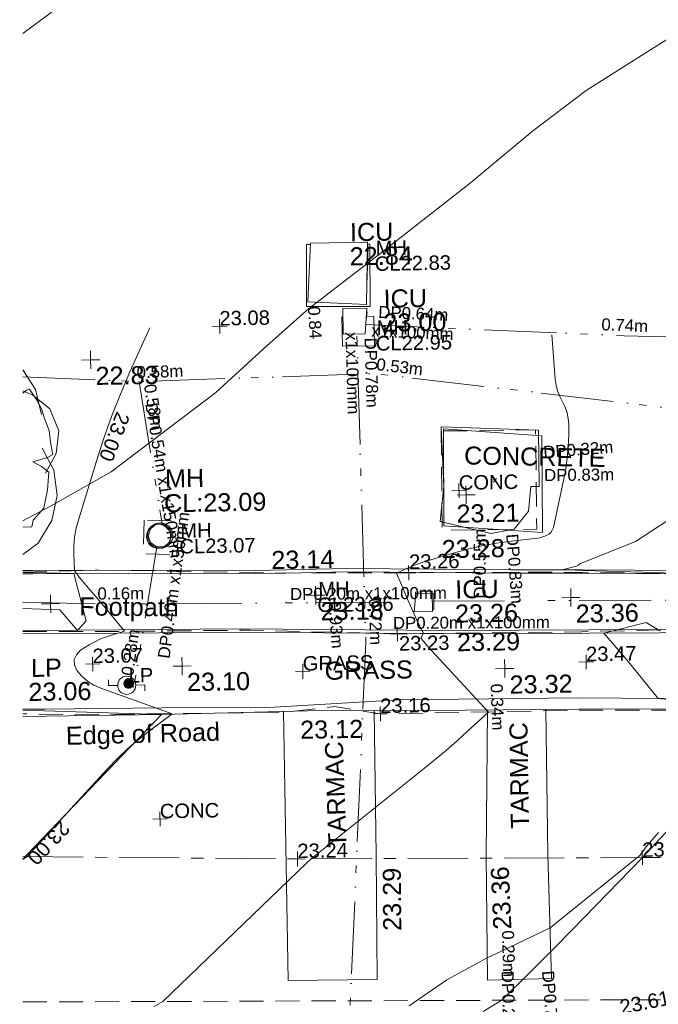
# Model space of a CAD drawing. Header units: millimetres. Extents: x -287732 to 520720, y -88450 to 287754.
# Tile 124 of 256: x -281710 to -268440, y 170693 to 191141. Entities that reach past the tile are written whole.
import ezdxf

# ---------------------------------------------------------------- set-up
doc = ezdxf.new("R2010")
doc.units = ezdxf.units.MM
for name, pattern in [('IMPORT-CENTER _6_', [2000, 1250, -250, 250, -250]), ('IMPORT-DASHED _2_', [750, 500, -250]), ('IMPORT-ENET-QLB2 _2_', [3050, 1500, -300, 0, -600, 150, -300, 0, -200]), ('IMPORT-UG_EIR_QLB2 _2_', [2750, 1500, -300, 0, -300, 150, -300, 0, -200]), ('IMPORT-UG_ELEC_LV_QLB2 _2_', [2700, 1500, -300, 0, -250, 150, -300, 0, -200]), ('IMPORT-UG_ELEC_STREET LIGHTING_QLB2 _2_', [2700, 1500, -300, 0, -250, 150, -300, 0, -200])]:
    doc.linetypes.add(name, pattern=pattern)
for name, color, linetype, lineweight, true_color in [('00_TOPO_FOOTPATH', 7, 'Continuous', 9, 0xa50000), ('00_TOPO_FURN_LAMP_POST', 7, 'Continuous', 9, 0x666666), ('00_TOPO_LEVEL_SPOT', 7, 'Continuous', 9, 0x666666), ('00_TOPO_SERV_IC', 5, 'Continuous', 9, 0x0000ff), ('00_TOPO_SERV_MH', 7, 'Continuous', 9, 0x666666), ('00_TOPO_TREE', 7, 'Continuous', 9, 0x666666), ('00_UAV_FORM_LINES', 7, 'Continuous', 9, 0x666666), ('01_DTM_CONTOUR_MJR', 7, 'Continuous', 9, 0x7f3f00), ('01_DTM_CONTOUR_MNR', 7, 'Continuous', 9, 0xa5a552), ('12333-PUM-2D-U-0001-C01 - Rev2_REVIT IMPORT_dwg', 7, 'Continuous', 9, 0x767676), ('CONTOURS_INDEX', 4, 'Continuous', 9, 0x00ffff), ('CONTOURS_INDEX_LVL', 4, 'Continuous', 9, 0x00ffff), ('CONTOURS_MINOR', 7, 'Continuous', 9, 0x00a5a5), ('FORM_LINE', 7, 'IMPORT-DASHED _2_', 9, 0x00a500), ('KERB_BOTTOM_LVL', 7, 'Continuous', 9, 0x0000a5), ('LAMPPOST', 6, 'Continuous', 9, 0xff00ff), ('LAMPPOST_TXT', 6, 'Continuous', 9, 0xff00ff), ('MANHOLES', 7, 'Continuous', 9, 0xa50000), ('MANHOLES_LVL', 7, 'Continuous', 9, 0xa50000), ('MANHOLES_TXT', 7, 'Continuous', 9, 0xa50000), ('PUM-EIRCOMM-MH', 6, 'Continuous', 9, 0xff00ff), ('PUM-EIRCOMM-NOTES', 6, 'Continuous', 9, 0xff00ff), ('PUM-EIRCOMM-QLB2', 6, 'IMPORT-UG_EIR_QLB2 _2_', 9, 0xff00ff), ('PUM-ELECTRIC-LV-QLB2', 1, 'IMPORT-UG_ELEC_LV_QLB2 _2_', 9, 0xff0000), ('PUM-ELECTRIC-MH', 1, 'Continuous', 9, 0xff0000), ('PUM-ELECTRIC-SL-QLB2', 7, 'IMPORT-UG_ELEC_STREET LIGHTING_QLB2 _2_', 9, 0xff7f7f), ('PUM-TELECOMS-ENET-MH', 7, 'Continuous', 9, 0x9152a5), ('PUM-TELECOMS-ENET-NOTES', 7, 'Continuous', 9, 0x9152a5), ('PUM-TELECOMS-ENET-QLB2', 7, 'IMPORT-ENET-QLB2 _2_', 9, 0x9152a5), ('ROAD_CROWNLINE', 7, 'IMPORT-CENTER _6_', 9, 0xa500a5), ('ROAD_CROWNLINE_LVL', 7, 'Continuous', 9, 0xa500a5), ('SPOT_HEIGHTS_LVL', 7, 'Continuous', 9, 0x00a500), ('TREE', 7, 'Continuous', 9, 0x00a500)]:
    doc.layers.add(name, color=color, linetype=linetype, lineweight=lineweight, true_color=true_color)
for name, color, linetype, lineweight in [('00_TOPO_ROAD_EDGE', 7, 'Continuous', 9), ('00_TOPO_SURFACE', 7, 'Continuous', 9), ('00_TOPO_SURVEY_TEXT', 7, 'Continuous', 9), ('CHANGE_OF_SURFACE', 7, 'IMPORT-DASHED _2_', 9), ('CHANGE_OF_SURFACE_LVL', 7, 'Continuous', 9), ('GEN-TEXT', 7, 'Continuous', 9), ('Text', 7, 'Continuous', 9), ('TEXT_TXT', 7, 'Continuous', 9)]:
    doc.layers.add(name, color=color, linetype=linetype, lineweight=lineweight)
doc.styles.add('Arial_1', font='arial.ttf', dxfattribs={"height": 250})
doc.styles.add('Arial_3', font='arial.ttf', dxfattribs={"height": 300})
doc.styles.add('Swis721 Lt BT_2', font='swissl.ttf', dxfattribs={"height": 375})

# ---------------------------------------------------------------- blocks, each defined once
blk = doc.blocks.new('12333-PUM-2D-U-0001-C01 - Rev2_REVIT IMPORT_dwg_CONIFEROUS_TREE-2077169-Site Location Plan Proposed')
at = {"layer": '00_TOPO_TREE', "color": 254, "true_color": 0xcccccc, "flags": 128}
for points in [[(533623569, 725744179), (533623826, 725743767), (533623942, 725743244)], [(533623561, 725743739), (533623768, 725743651), (533624116, 725743360), (533624290, 725742896), (533624232, 725742431), (533624000, 725742025)], [(533623942, 725742548), (533624174, 725742083), (533624232, 725741560), (533624116, 725741038), (533623826, 725740573), (533623502, 725740342)]]:
    blk.add_lwpolyline(points, dxfattribs=at)
blk = doc.blocks.new('12333-PUM-2D-U-0001-C01 - Rev2_REVIT IMPORT_dwg_MSL_Lamp_Post_SYM-2077199-Site Location Plan Proposed')
at = {"layer": '00_TOPO_FURN_LAMP_POST', "color": 254, "true_color": 0xcccccc, "flags": 128}
for points in [[(-500, 0), (-1000, 0), (-1000, 317)], [(500, 0), (1000, 0), (1000, -317)]]:
    blk.add_lwpolyline(points, dxfattribs=at)
at = {"layer": '00_TOPO_FURN_LAMP_POST', "color": 254, "true_color": 0xcccccc}
blk.add_circle((0, 0), 500, dxfattribs=at)
blk = doc.blocks.new('12333-PUM-2D-U-0001-C01 - Rev2_REVIT IMPORT_dwg_MM-2077200-Site Location Plan Proposed')
at = {"layer": '00_TOPO_LEVEL_SPOT', "color": 254, "true_color": 0xcccccc, "flags": 128}
for points in [[(0, -500), (0, 0), (-500, 0)], [(500, 0), (0, 0), (0, 500)]]:
    blk.add_lwpolyline(points, dxfattribs=at)
blk = doc.blocks.new('12333-PUM-2D-U-0001-C01 - Rev2_REVIT IMPORT_dwg_MGS62954_T2_Galway_ITM_3d_Rev1-2077680-Site Location Plan Proposed')
at = {"layer": '00_TOPO_FOOTPATH', "color": 254, "true_color": 0xcccccc, "flags": 128}
for points in [[(533623495, 725739940), (533623698, 725739936), (533625694, 725739913), (533628325, 725739860), (533630224, 725739865), (533632029, 725739818), (533633631, 725739778), (533635126, 725739752), (533637275, 725739699), (533639352, 725739661), (533641448, 725739607), (533643194, 725739566), (533644120, 725739551)], [(533623474, 725738768), (533624609, 725738751), (533628003, 725738724), (533632318, 725738612), (533636714, 725738554), (533640204, 725738499), (533642992, 725738411), (533643008, 725738065), (533643012, 725737227), (533642909, 725736991), (533642750, 725736799)]]:
    blk.add_lwpolyline(points, dxfattribs=at)
at = {"layer": '00_TOPO_ROAD_EDGE', "color": 254, "true_color": 0xcccccc, "flags": 128}
blk.add_lwpolyline([(533623443, 725736980), (533626315, 725736970), (533629368, 725736994), (533632644, 725736950), (533635774, 725736921), (533637680, 725736884), (533640719, 725736837), (533644097, 725736774)], dxfattribs=at)
at = {"layer": '00_TOPO_SERV_IC', "color": 254, "true_color": 0xcccccc}
for p, q in [((533629591, 725746707), (533629514, 725745488)), ((533629591, 725746707), (533630772, 725746707)), ((533630772, 725746707), (533630734, 725745412)), ((533629514, 725745488), (533630734, 725745412)), ((533630238, 725745335), (533630238, 725744802)), ((533630238, 725745335), (533630734, 725745335)), ((533630734, 725745335), (533630696, 725744802)), ((533630238, 725744802), (533630696, 725744802)), ((533631648, 725739392), (533631610, 725739011)), ((533631648, 725739392), (533631991, 725739392)), ((533631991, 725739392), (533631991, 725739011)), ((533631610, 725739011), (533631991, 725739011))]:
    blk.add_line(p, q, dxfattribs=at)
at = {"layer": '00_TOPO_SERV_MH', "color": 254, "true_color": 0xcccccc}
blk.add_circle((533626326, 725740671), 251, dxfattribs=at)
at = {"layer": '00_TOPO_SURFACE', "color": 254, "true_color": 0xcccccc, "flags": 128}
blk.add_lwpolyline([(533632270, 725741600), (533632180, 725740880), (533633230, 725740610), (533633720, 725740690), (533634020, 725741060), (533634080, 725741570), (533634250, 725741570), (533634260, 725742740), (533632240, 725742840)], close=True, dxfattribs=at)
for points in [[(533628860, 725736990), (533628860, 725731400), (533630710, 725731390), (533630730, 725733969), (533630740, 725736976)], [(533633100, 725736946), (533633020, 725733929), (533633000, 725731340), (533634330, 725731350), (533634300, 725733908), (533634310, 725736935)]]:
    blk.add_lwpolyline(points, dxfattribs=at)
at = {"layer": '00_UAV_FORM_LINES', "color": 254, "true_color": 0xcccccc, "flags": 128}
for points in [[(533623496, 725740010), (533623699, 725740006), (533625695, 725739983), (533628325, 725739930), (533630225, 725739935), (533632031, 725739888), (533633633, 725739847), (533635128, 725739822), (533637276, 725739769), (533639354, 725739731), (533641449, 725739677), (533643195, 725739636), (533644121, 725739621)], [(533623473, 725738698), (533624608, 725738681), (533628002, 725738654), (533632317, 725738542), (533636713, 725738484), (533640203, 725738429), (533642925, 725738343), (533642938, 725738064), (533642942, 725737242), (533642849, 725737028), (533642696, 725736844)], [(533628676, 725737083), (533626341, 725737112), (533623899, 725737125), (533623446, 725737135)], [(533628676, 725737083), (533631255, 725737189), (533634996, 725737164), (533639410, 725737056), (533642696, 725736844)]]:
    blk.add_lwpolyline(points, dxfattribs=at)
at = {"layer": '01_DTM_CONTOUR_MJR', "color": 254, "true_color": 0xcccccc, "flags": 128}
blk.add_lwpolyline([(533623690, 725751164), (533630574, 725756081), (533631555, 725756685), (533632012, 725756925), (533633938, 725757978), (533636072, 725759144), (533639710, 725761305), (533642239, 725763284), (533643837, 725765073), (533644710, 725766600), (533642723, 725768015), (533642525, 725768178)], dxfattribs=at)
at = {"layer": '01_DTM_CONTOUR_MNR', "color": 254, "true_color": 0xcccccc, "flags": 128}
for points in [[(533623514, 725741045), (533624091, 725741339), (533625363, 725742031), (533627569, 725743640), (533628650, 725744598), (533629524, 725745340), (533631025, 725746457), (533632936, 725747899), (533634246, 725748951), (533635373, 725749772), (533640423, 725752849), (533642832, 725754413), (533646401, 725757194), (533647277, 725757877), (533650583, 725761067), (533651592, 725762658), (533652149, 725763687)], [(533631366, 725730832), (533632154, 725731358), (533633000, 725731800), (533633301, 725731935), (533634320, 725732400), (533636220, 725733880), (533636369, 725734075), (533636604, 725734339)], [(533638229, 725736937), (533636650, 725737120), (533636012, 725737941), (533635540, 725738500), (533636428, 725738707), (533636710, 725738529)], [(533637271, 725739709), (533636378, 725739750), (533635130, 725739809), (533634973, 725739816), (533634700, 725739830), (533635001, 725739900), (533635038, 725739922), (533635067, 725739945), (533636237, 725740389), (533637926, 725741454)], [(533623482, 725739226), (533624248, 725739181), (533624610, 725738743), (533624790, 725738943), (533624550, 725739930), (533623700, 725739964), (533623495, 725739973)], [(533623391, 725734019), (533623470, 725734100), (533626320, 725736970), (533623665, 725737100), (533623445, 725737114)]]:
    blk.add_lwpolyline(points, dxfattribs=at)
at = {"xscale": 0.375, "yscale": 0.375, "zscale": 0.375}
for name, p in [('12333-PUM-2D-U-0001-C01 - Rev2_REVIT IMPORT_dwg_MM-2077200-Site Location Plan Proposed', (533624980, 725744360)), ('12333-PUM-2D-U-0001-C01 - Rev2_REVIT IMPORT_dwg_MM-2077200-Site Location Plan Proposed', (533632730, 725741420)), ('12333-PUM-2D-U-0001-C01 - Rev2_REVIT IMPORT_dwg_MM-2077200-Site Location Plan Proposed', (533629570, 725739390)), ('12333-PUM-2D-U-0001-C01 - Rev2_REVIT IMPORT_dwg_MM-2077200-Site Location Plan Proposed', (533624060, 725739310)), ('12333-PUM-2D-U-0001-C01 - Rev2_REVIT IMPORT_dwg_MM-2077200-Site Location Plan Proposed', (533634870, 725739250)), ('12333-PUM-2D-U-0001-C01 - Rev2_REVIT IMPORT_dwg_MM-2077200-Site Location Plan Proposed', (533626770, 725737970)), ('12333-PUM-2D-U-0001-C01 - Rev2_REVIT IMPORT_dwg_MM-2077200-Site Location Plan Proposed', (533633470, 725737800)), ('12333-PUM-2D-U-0001-C01 - Rev2_REVIT IMPORT_dwg_MSL_Lamp_Post_SYM-2077199-Site Location Plan Proposed', (533625611, 725737590))]:
    blk.add_blockref(name, p, dxfattribs=at)
blk.add_blockref('12333-PUM-2D-U-0001-C01 - Rev2_REVIT IMPORT_dwg_CONIFEROUS_TREE-2077169-Site Location Plan Proposed', (0, 0))
at = {"layer": '00_TOPO_FOOTPATH', "color": 251, "true_color": 0x666666, "char_height": 375, "width": 1495.9, "attachment_point": 1, "line_spacing_factor": 1.005062, "style": 'Swis721 Lt BT_2'}
for s, insert in [('23.14', (533628661, 725740326)), ('23.29', (533632489, 725738552))]:
    blk.add_mtext(s, dxfattribs=dict(at, insert=insert))
at = {"layer": '00_TOPO_FOOTPATH', "color": 251, "true_color": 0x666666, "insert": (533624660, 725739434), "char_height": 375, "width": 2436.18, "attachment_point": 1, "rotation": 358.4073, "line_spacing_factor": 1.005062, "style": 'Swis721 Lt BT_2'}
blk.add_mtext('Footpath', dxfattribs=at)
at = {"layer": '00_TOPO_FURN_LAMP_POST', "char_height": 375, "attachment_point": 1, "line_spacing_factor": 1.005062, "style": 'Swis721 Lt BT_2'}
for s, insert, width in [('LP', (533623628, 725738173), 707.59), ('23.06', (533623566, 725737675), 1495.9)]:
    blk.add_mtext(s, dxfattribs=dict(at, insert=insert, width=width))
at = {"layer": '00_TOPO_LEVEL_SPOT', "char_height": 375, "width": 1495.9, "attachment_point": 1, "line_spacing_factor": 1.005062, "style": 'Swis721 Lt BT_2'}
for s, insert in [('22.83', (533625075, 725744213)), ('23.21', (533632525, 725741222)), ('23.18', (533629665, 725739243)), ('23.36', (533634965, 725739103)), ('23.10', (533626865, 725737823)), ('23.32', (533633565, 725737653))]:
    blk.add_mtext(s, dxfattribs=dict(at, insert=insert))
at = {"layer": '00_TOPO_ROAD_EDGE', "color": 251, "true_color": 0x666666, "insert": (533624327, 725736750), "char_height": 375, "width": 3746.88, "attachment_point": 1, "rotation": 0.5834, "line_spacing_factor": 1.005062, "style": 'Swis721 Lt BT_2'}
blk.add_mtext('Edge of Road', dxfattribs=at)
at = {"layer": '00_TOPO_ROAD_EDGE', "color": 251, "true_color": 0x666666, "insert": (533629198, 725736790), "char_height": 375, "width": 1495.9, "attachment_point": 1, "line_spacing_factor": 1.005062, "style": 'Swis721 Lt BT_2'}
blk.add_mtext('23.12', dxfattribs=at)
at = {"layer": '00_TOPO_SERV_IC', "color": 251, "true_color": 0x666666, "char_height": 375, "attachment_point": 1, "line_spacing_factor": 1.005062, "style": 'Swis721 Lt BT_2'}
for s, insert, width in [('ICU', (533630413, 725747104), 1021.01), ('22.84', (533630399, 725746603), 1495.9), ('ICU', (533631088, 725745712), 1021.01), ('23.00', (533631074, 725745212), 1495.9), ('ICU', (533632471, 725739647), 1021.01), ('23.26', (533632457, 725739147), 1495.9)]:
    blk.add_mtext(s, dxfattribs=dict(at, insert=insert, width=width))
at = {"layer": '00_TOPO_SERV_MH', "char_height": 375, "attachment_point": 1, "line_spacing_factor": 1.005062, "style": 'Swis721 Lt BT_2'}
for s, insert, width in [('MH', (533626481, 725742057), 949.78), ('CL:23.09', (533626453, 725741543), 2440.93)]:
    blk.add_mtext(s, dxfattribs=dict(at, insert=insert, width=width))
at = {"layer": '00_TOPO_SURFACE', "color": 251, "true_color": 0x666666, "char_height": 375, "width": 1495.9, "attachment_point": 1, "line_spacing_factor": 1.005062, "style": 'Swis721 Lt BT_2'}
for s, insert, rotation in [('23.28', (533632205, 725740490), 0.0923), ('23.29', (533630851, 725732397), 89.4351), ('23.36', (533633142, 725732378), 91.5622)]:
    blk.add_mtext(s, dxfattribs=dict(at, insert=insert, rotation=rotation))
at = {"layer": '00_TOPO_SURVEY_TEXT', "color": 251, "true_color": 0x666666, "char_height": 375, "attachment_point": 1, "line_spacing_factor": 1.005062, "style": 'Swis721 Lt BT_2'}
for s, insert, width, rotation in [('CONCRETE', (533632711, 725742429), 3286.24, 357.9704), ('TARMAC', (533633542, 725734471), 2450.43, 89.8682), ('TARMAC', (533629746, 725734137), 2450.43, 91.0399)]:
    blk.add_mtext(s, dxfattribs=dict(at, insert=insert, width=width, rotation=rotation))
at = {"layer": '00_TOPO_SURVEY_TEXT', "color": 251, "true_color": 0x666666, "insert": (533629727, 725738006), "char_height": 375, "width": 2018.28, "attachment_point": 1, "line_spacing_factor": 1.005062, "style": 'Swis721 Lt BT_2'}
blk.add_mtext('GRASS', dxfattribs=at)
blk = doc.blocks.new('12333-PUM-2D-U-0001-C01 - Rev2_REVIT IMPORT_dwg_SPOT-2077713-Site Location Plan Proposed')
at = {"layer": 'Text', "color": 253, "true_color": 0xaaaaaa}
for p, q in [((-500, 0), (500, 0)), ((0, 500), (0, -500))]:
    blk.add_line(p, q, dxfattribs=at)
blk = doc.blocks.new('12333-PUM-2D-U-0001-C01 - Rev2_REVIT IMPORT_dwg_TREE_1-2077726-Site Location Plan Proposed')
at = {"layer": 'TREE', "color": 9, "true_color": 0xaae1aa, "flags": 128}
blk.add_lwpolyline([(373, 270.4), (388.7, 281.5), (400.8, 286.5), (430, 240.2), (449.1, 202.9), (461.2, 162.6), (479.4, 113.3), (484.4, 65), (492.4, 13.6), (471.3, 1.5), (409.9, -15.6), (445.1, -35.7), (475.3, -59.9), (468.3, -133.4), (451.2, -209), (406.8, -258.3), (399.8, -285.5), (363.3, -287.1)], dxfattribs=at)
blk = doc.blocks.new('12333-PUM-2D-U-0001-C01 - Rev2_REVIT IMPORT_dwg_MH_CIR2-2077688-Site Location Plan Proposed')
at = {"layer": 'LAMPPOST', "color": 211, "true_color": 0xffaaff}
for p, q in [((-499, -33), (33, 499)), ((-496, 60), (-60, 496)), ((-488, -111), (111, 488)), ((-467, -180), (180, 467)), ((-467, 179), (-179, 467)), ((-438, -241), (241, 438)), ((-403, -296), (296, 403)), ((-362, -345), (345, 362)), ((-315, -388), (388, 315)), ((-263, -425), (425, 263)), ((-204, -456), (456, 204)), ((-138, -480), (480, 138)), ((-64, -496), (496, 64)), ((22, -500), (500, -22)), ((128, -483), (483, -128)), ((305, -396), (396, -305))]:
    blk.add_line(p, q, dxfattribs=at)
at = {"layer": 'LAMPPOST', "color": 211, "true_color": 0xffaaff, "flags": 128}
blk.add_lwpolyline([(475, -154), (500, 0), (475, 154), (404, 293), (293, 404), (154, 475), (0, 500), (-154, 475), (-293, 404), (-404, 293), (-475, 154), (-500, 0), (-475, -154), (-404, -293), (-293, -404), (-154, -475), (0, -500), (154, -475), (293, -404), (404, -293)], close=True, dxfattribs=at)
blk = doc.blocks.new('12333-PUM-2D-U-0001-C01 - Rev2_REVIT IMPORT_dwg_SPOT-2077769-Site Location Plan Proposed')
at = {"layer": 'CHANGE_OF_SURFACE_LVL', "color": 253, "true_color": 0xaaaaaa}
for p, q in [((-500, 0), (500, 0)), ((0, 500), (0, -500))]:
    blk.add_line(p, q, dxfattribs=at)
blk = doc.blocks.new('12333-PUM-2D-U-0001-C01 - Rev2_REVIT IMPORT_dwg_SPOT-2077775-Site Location Plan Proposed')
at = {"layer": 'SPOT_HEIGHTS_LVL', "color": 9, "true_color": 0xaae1aa}
for p, q in [((-500, 0), (500, 0)), ((0, 500), (0, -500))]:
    blk.add_line(p, q, dxfattribs=at)
blk = doc.blocks.new('12333-PUM-2D-U-0001-C01 - Rev2_REVIT IMPORT_dwg_SPOT-2077774-Site Location Plan Proposed')
at = {"layer": 'ROAD_CROWNLINE_LVL', "color": 254, "true_color": 0xe1aae1}
for p, q in [((-500, 0), (500, 0)), ((0, 500), (0, -500))]:
    blk.add_line(p, q, dxfattribs=at)
blk = doc.blocks.new('12333-PUM-2D-U-0001-C01 - Rev2_REVIT IMPORT_dwg-1620468-Site Location Plan Proposed')
at = {"layer": 'CHANGE_OF_SURFACE', "color": 253, "true_color": 0xaaaaaa, "flags": 128}
for points in [[(-8845, 126902), (-8856, 124839), (-6893, 124829), (-6883, 126892)], [(-15043, 125162), (-15076, 124463), (-14368, 124430), (-14336, 125129)]]:
    blk.add_lwpolyline(points, close=True, dxfattribs=at)
for points in [[(-17584, 124123), (-16003, 124140), (-12319, 124013), (-9571, 123970), (-6465, 123933), (-3435, 123838), (-1107, 123782), (2032, 123697), (7177, 123655)], [(-17606, 122892), (-15964, 122861), (-12878, 122837), (-9829, 122705), (-5993, 122682), (-3288, 122705), (-1016, 122587), (464, 122625), (2057, 122630), (2165, 121857), (2168, 121719)], [(2168, 121719), (2075, 121230), (1967, 121103), (1826, 121009), (1562, 120933), (1043, 120905), (-950, 120968), (-5964, 121053), (-10210, 121053), (-11162, 121218), (-12185, 121119), (-16539, 121143), (-17636, 121180)]]:
    blk.add_lwpolyline(points, dxfattribs=at)
at = {"layer": 'CONTOURS_INDEX', "color": 131, "true_color": 0xaaffff, "flags": 128}
blk.add_lwpolyline([(-17689, 118155), (-17602, 118219), (-15905, 120004), (-15695, 120213), (-15477, 120414), (-15249, 120602), (-15014, 120782), (-14532, 121129), (-16007, 121685), (-16150, 121753), (-16282, 121836), (-16398, 121940), (-16503, 122059), (-16547, 122178), (-16554, 122290), (-16504, 122390), (-16417, 122482), (-16233, 122590), (-16117, 122652), (-15998, 122708), (-15874, 122753), (-15748, 122792), (-15492, 122859), (-15775, 123214), (-15879, 123343), (-15983, 123472), (-16088, 123600), (-16194, 123728), (-16377, 123947), (-16391, 123965), (-16405, 123982), (-16419, 124000), (-16433, 124019), (-16512, 124129), (-16520, 124478), (-16516, 124652), (-16499, 124823), (-16466, 124992), (-16421, 125160), (-16024, 126380), (-15860, 126853), (-15685, 127322), (-15492, 127784), (-15288, 128241), (-14862, 129149)], dxfattribs=at)
at = {"layer": 'CONTOURS_MINOR', "color": 254, "true_color": 0xaae1e1, "flags": 128}
for points in [[(-15013, 115055), (-14832, 115159), (-11796, 117979), (-11702, 118069), (-9311, 119908), (-9079, 120090), (-8850, 120275), (-8625, 120465), (-8403, 120658), (-7962, 121049), (-9125, 122350), (-9165, 122396), (-9205, 122442), (-9244, 122488), (-9283, 122535), (-9342, 122608), (-9282, 122709), (-9349, 122834), (-9360, 122855), (-9370, 122877), (-9380, 122898), (-9390, 122920), (-9571, 123347), (-9614, 123450), (-9657, 123554), (-9699, 123657), (-9740, 123761), (-9822, 123969), (-9627, 124055), (-9528, 124095), (-9428, 124133), (-9327, 124167), (-9225, 124198), (-8641, 124363), (-8340, 124438), (-8037, 124503), (-7732, 124552), (-7424, 124589), (-6928, 124635), (-6867, 124644), (-6807, 124655), (-6749, 124672), (-6691, 124693), (-6641, 124722), (-6599, 124758), (-6570, 124805), (-6548, 124859), (-6318, 125831), (-6270, 126063), (-6233, 126297), (-6209, 126532), (-6196, 126768), (-6190, 126988), (-6197, 127113), (-6217, 127234), (-6258, 127350), (-6311, 127463), (-6366, 127576), (-6410, 127692), (-6438, 127813), (-6455, 127937), (-6512, 128859)], [(-8179, 114833), (-7792, 115059), (-7208, 115618), (-6917, 115898), (-6627, 116179), (-6338, 116462), (-6051, 116746), (-4822, 117969), (-1902, 120989)]]:
    blk.add_lwpolyline(points, dxfattribs=at)
at = {"layer": 'FORM_LINE', "color": 9, "true_color": 0xaae1aa}
blk.add_line((-17740, 115198), (-3294, 114998), dxfattribs=at)
at = {"layer": 'GEN-TEXT', "color": 253, "true_color": 0xaaaaaa}
for p, q in [((-7779, 125822), (-7708, 125893)), ((-7708, 125822), (-7779, 125893)), ((-15391, 121692), (-15320, 121762)), ((-15320, 121692), (-15391, 121762))]:
    blk.add_line(p, q, dxfattribs=at)
at = {"layer": 'MANHOLES', "color": 9, "true_color": 0xe1aaaa}
blk.add_line((-10864, 129309), (-10841, 129309), dxfattribs=at)
at = {"layer": 'MANHOLES', "color": 9, "true_color": 0xe1aaaa, "flags": 128}
for points in [[(-11491, 130825), (-11576, 130827), (-11595, 129534)], [(-11595, 129534), (-10274, 129514), (-10255, 130807), (-10309, 130808)], [(-10358, 129309), (-10201, 129309), (-10201, 128698), (-10864, 128698), (-10864, 129309)], [(-9089, 123524), (-9055, 123523), (-9064, 123195), (-9089, 123196)]]:
    blk.add_lwpolyline(points, dxfattribs=at)
at = {"layer": 'MANHOLES', "color": 9, "true_color": 0xe1aaaa}
blk.add_circle((-14718, 124833), 264, dxfattribs=at)
at = {"layer": 'PUM-EIRCOMM-MH', "color": 211, "true_color": 0xffaaff}
for p, q in [((-10856, 129022), (-10841, 129123)), ((-10841, 129020), (-10856, 129022))]:
    blk.add_line(p, q, dxfattribs=at)
at = {"layer": 'PUM-EIRCOMM-MH', "color": 211, "true_color": 0xffaaff, "flags": 128}
blk.add_lwpolyline([(-10351, 129405), (-10340, 129404), (-10364, 129231)], dxfattribs=at)
at = {"layer": 'PUM-EIRCOMM-QLB2', "color": 211, "true_color": 0xffaaff, "flags": 128}
for points in [[(125536, 126903), (117893, 127155), (111414, 127213), (104979, 127455), (97701, 127725), (90076, 128094), (80499, 128486), (72439, 128850), (65408, 128920), (56680, 128741), (50349, 128615), (44215, 128525), (36505, 128442), (27943, 128579), (18379, 128741), (3219, 128450), (-5004, 128812), (-10371, 129138)], [(-17301, 53433), (-17360, 58046), (-16956, 67434), (-15704, 71042), (-12431, 77689), (-12066, 84431), (-12056, 95177), (-11427, 106966), (-10484, 122548), (-10562, 128948)]]:
    blk.add_lwpolyline(points, dxfattribs=at)
at = {"layer": 'PUM-ELECTRIC-MH', "color": 21, "true_color": 0xffaaaa}
blk.add_line((-10356, 129556), (-10476, 129565), dxfattribs=at)
at = {"layer": 'PUM-ELECTRIC-MH', "color": 21, "true_color": 0xffaaaa, "flags": 128}
blk.add_lwpolyline([(-10311, 130758), (-10292, 130757), (-10334, 129956)], dxfattribs=at)
for points in [[(-8821, 124935), (-8795, 126948), (-6751, 126769), (-6777, 124756)], [(-14477, 124835), (-14524, 124979), (-14646, 125068), (-14798, 125068), (-14920, 124979), (-14956, 124868), (-14967, 124835), (-14920, 124691), (-14798, 124601), (-14646, 124601), (-14524, 124691), (-14488, 124801)]]:
    blk.add_lwpolyline(points, close=True, dxfattribs=at)
at = {"layer": 'PUM-ELECTRIC-SL-QLB2', "color": 254, "true_color": 0xffd4d4}
for p, q in [((-15101, 128038), (-14673, 125068)), ((-14796, 124601), (-15299, 121814))]:
    blk.add_line(p, q, dxfattribs=at)
at = {"layer": 'PUM-ELECTRIC-SL-QLB2', "color": 254, "true_color": 0xffd4d4, "flags": 128}
blk.add_lwpolyline([(-17514, 128180), (-15101, 128038), (-10226, 128120), (-1878, 126999), (6869, 125967), (15177, 125626), (23253, 125512), (31566, 125410), (39246, 125332), (44587, 125569), (45493, 125493)], dxfattribs=at)
at = {"layer": 'PUM-TELECOMS-ENET-MH', "color": 254, "true_color": 0xdac5e1, "flags": 128}
blk.add_lwpolyline([(-9436, 123499), (-9434, 123562), (-9091, 123582), (-9092, 123537)], dxfattribs=at)
at = {"layer": 'PUM-TELECOMS-ENET-QLB2', "color": 254, "true_color": 0xdac5e1, "flags": 128}
for points in [[(-9089, 123370), (6199, 123186), (30874, 123011), (44353, 125196), (45482, 125162)], [(-17595, 123502), (-15680, 123425), (-9449, 123363)]]:
    blk.add_lwpolyline(points, dxfattribs=at)
at = {"layer": 'ROAD_CROWNLINE', "color": 254, "true_color": 0xe1aae1, "flags": 128}
blk.add_lwpolyline([(-17688, 118216), (-11983, 118070), (-4818, 117971), (521, 117964)], dxfattribs=at)
blk.add_blockref('12333-PUM-2D-U-0001-C01 - Rev2_REVIT IMPORT_dwg_MGS62954_T2_Galway_ITM_3d_Rev1-2077680-Site Location Plan Proposed', (-533641080, -725615854))
for name, p, xscale, yscale, zscale in [('12333-PUM-2D-U-0001-C01 - Rev2_REVIT IMPORT_dwg_SPOT-2077775-Site Location Plan Proposed', (-13410, 129157), 0.3, 0.3, 0.3), ('12333-PUM-2D-U-0001-C01 - Rev2_REVIT IMPORT_dwg_TREE_1-2077726-Site Location Plan Proposed', (-19385, 126490), 5, 5, 5), ('12333-PUM-2D-U-0001-C01 - Rev2_REVIT IMPORT_dwg_SPOT-2077713-Site Location Plan Proposed', (-8496, 125658), 0.3, 0.3, 0.3), ('12333-PUM-2D-U-0001-C01 - Rev2_REVIT IMPORT_dwg_SPOT-2077769-Site Location Plan Proposed', (-9571, 123970), 0.3, 0.3, 0.3), ('12333-PUM-2D-U-0001-C01 - Rev2_REVIT IMPORT_dwg_SPOT-2077769-Site Location Plan Proposed', (-9829, 122705), 0.3, 0.3, 0.3), ('12333-PUM-2D-U-0001-C01 - Rev2_REVIT IMPORT_dwg_SPOT-2077775-Site Location Plan Proposed', (-16169, 122193), 0.3, 0.3, 0.3), ('12333-PUM-2D-U-0001-C01 - Rev2_REVIT IMPORT_dwg_SPOT-2077713-Site Location Plan Proposed', (-11804, 121960), 0.3, 0.3, 0.3), ('12333-PUM-2D-U-0001-C01 - Rev2_REVIT IMPORT_dwg_SPOT-2077775-Site Location Plan Proposed', (-5915, 122053), 0.3, 0.3, 0.3), ('12333-PUM-2D-U-0001-C01 - Rev2_REVIT IMPORT_dwg_MH_CIR2-2077688-Site Location Plan Proposed', (-15426, 121774), 0.2, 0.2, 0.2), ('12333-PUM-2D-U-0001-C01 - Rev2_REVIT IMPORT_dwg_SPOT-2077769-Site Location Plan Proposed', (-10210, 121053), 0.3, 0.3, 0.3), ('12333-PUM-2D-U-0001-C01 - Rev2_REVIT IMPORT_dwg_SPOT-2077713-Site Location Plan Proposed', (-14827, 118946), 0.3, 0.3, 0.3), ('12333-PUM-2D-U-0001-C01 - Rev2_REVIT IMPORT_dwg_SPOT-2077774-Site Location Plan Proposed', (-11983, 118070), 0.3, 0.3, 0.3), ('12333-PUM-2D-U-0001-C01 - Rev2_REVIT IMPORT_dwg_SPOT-2077774-Site Location Plan Proposed', (-4818, 117971), 0.3, 0.3, 0.3)]:
    blk.add_blockref(name, p, dxfattribs=dict(xscale=xscale, yscale=yscale, zscale=zscale))
at = {"layer": 'CHANGE_OF_SURFACE_LVL', "char_height": 300, "width": 1256.11, "attachment_point": 1, "line_spacing_factor": 0.941778, "style": 'Arial_3'}
for s, insert in [('23.26', (-9558, 124349)), ('23.23', (-9797, 122657)), ('23.16', (-10210, 121368))]:
    blk.add_mtext(s, dxfattribs=dict(at, insert=insert))
at = {"layer": 'CONTOURS_INDEX_LVL', "char_height": 300, "width": 1256.11, "attachment_point": 1, "line_spacing_factor": 0.941778, "style": 'Arial_3'}
for insert, rotation in [((-15297, 127329), 247.9769), ((-16673, 118760), 225.7751)]:
    blk.add_mtext('23.00', dxfattribs=dict(at, insert=insert, rotation=rotation))
at = {"layer": 'KERB_BOTTOM_LVL', "insert": (-5363, 115018), "char_height": 300, "width": 1256.11, "attachment_point": 1, "rotation": 10.3487, "line_spacing_factor": 0.941778, "style": 'Arial_3'}
blk.add_mtext('23.61', dxfattribs=at)
at = {"layer": 'LAMPPOST_TXT', "insert": (-15426, 122089), "char_height": 300, "width": 613.36, "attachment_point": 1, "line_spacing_factor": 0.941778, "style": 'Arial_3'}
blk.add_mtext('LP', dxfattribs=at)
at = {"layer": 'MANHOLES_LVL', "char_height": 300, "width": 1895.19, "attachment_point": 1, "line_spacing_factor": 0.941778, "style": 'Arial_3'}
for s, insert in [('CL22.83', (-10163, 130550)), ('CL22.95', (-10170, 128894)), ('CL23.07', (-14324, 124752)), ('CL23.26', (-11479, 123487))]:
    blk.add_mtext(s, dxfattribs=dict(at, insert=insert))
at = {"layer": 'MANHOLES_TXT', "char_height": 300, "width": 774.97, "attachment_point": 1, "line_spacing_factor": 0.941778, "style": 'Arial_3'}
for insert in [(-10138, 130876), (-10146, 129220), (-14300, 125077), (-11454, 123813)]:
    blk.add_mtext('MH', dxfattribs=dict(at, insert=insert))
at = {"layer": 'PUM-EIRCOMM-NOTES', "char_height": 250, "attachment_point": 2, "line_spacing_factor": 0.941778, "style": 'Arial_1'}
for s, insert, width, rotation in [('DP0.64m\\Px1x100mm', (-9372, 129480), 2038.46, 356.521), ('0.74m', (-4983, 129158), 1160.03, 356.521), ('DP0.78m\\Px1x100mm', (-10144, 128142), 2038.46, 270.7055), ('0.72m', (-10151, 122969), 1160.03, 270.7055)]:
    blk.add_mtext(s, dxfattribs=dict(at, insert=insert, width=width, rotation=rotation))
at = {"layer": 'PUM-ELECTRIC-LV-QLB2', "char_height": 250, "attachment_point": 2, "line_spacing_factor": 0.941778, "style": 'Arial_1'}
for s, insert, width, rotation in [('0.84', (-11302, 129205), 814.16, 272.7138), ('DP0.32m', (-6010, 126595), 1738.51, 3.4911), ('DP0.83m', (-5993, 126069), 1738.51, 359.6487), ('DP0.55m', (-8215, 124138), 1738.51, 89.0641), ('DP0.83m', (-7238, 124024), 1738.51, 273.5117), ('0.93m', (-10970, 122916), 1160.03, 272.7138), ('0.34m', (-7649, 121153), 1160.03, 271.1405), ('0.29m', (-7507, 116027), 1160.03, 270.6583), ('DP0.29m x1xUTSmm', (-7514, 113986), 4027.95, 270.6583), ('DP0.70m x1xUTSmm', (-6592, 113981), 4027.95, 273.5117)]:
    blk.add_mtext(s, dxfattribs=dict(at, insert=insert, width=width, rotation=rotation))
at = {"layer": 'PUM-ELECTRIC-SL-QLB2', "char_height": 250, "attachment_point": 2, "line_spacing_factor": 0.941778, "style": 'Arial_1'}
for s, insert, width, rotation in [('0.53m', (-9665, 128376), 1160.03, 352.3519), ('0.58m', (-14666, 128364), 1160.03, 0.9637), ('0.58m', (-14686, 127521), 1160.03, 278.3464), ('DP0.54m x1x150mm', (-14499, 125997), 3893.28, 278.3464), ('DP0.40m x1x50mm', (-14584, 123817), 3660.66, 81.227), ('0.28m', (-15505, 122437), 1160.03, 81.227)]:
    blk.add_mtext(s, dxfattribs=dict(at, insert=insert, width=width, rotation=rotation))
at = {"layer": 'PUM-TELECOMS-ENET-NOTES', "char_height": 250, "attachment_point": 2, "line_spacing_factor": 0.941778, "style": 'Arial_1'}
for s, insert, width, rotation in [('0.16m', (-15557, 123772), 1160.03, 359.4359), ('DP0.20m x1x100mm', (-10412, 123682), 3893.28, 359.4359), ('DP0.20m x1x100mm', (-8284, 123040), 3893.28, 359.3083)]:
    blk.add_mtext(s, dxfattribs=dict(at, insert=insert, width=width, rotation=rotation))
at = {"layer": 'ROAD_CROWNLINE_LVL', "char_height": 300, "width": 1256.11, "attachment_point": 1, "line_spacing_factor": 0.941778, "style": 'Arial_3'}
for s, insert in [('23.24', (-11983, 118385)), ('23.50', (-4818, 118286))]:
    blk.add_mtext(s, dxfattribs=dict(at, insert=insert))
at = {"layer": 'SPOT_HEIGHTS_LVL', "char_height": 300, "width": 1256.11, "attachment_point": 1, "line_spacing_factor": 0.941778, "style": 'Arial_3'}
for s, insert in [('23.08', (-13410, 129472)), ('23.07', (-16169, 122508)), ('23.47', (-5915, 122368))]:
    blk.add_mtext(s, dxfattribs=dict(at, insert=insert))
at = {"layer": 'TEXT_TXT', "char_height": 300, "attachment_point": 1, "line_spacing_factor": 0.941778, "style": 'Arial_3'}
for s, insert, width in [('CONC', (-8496, 125973), 1469.14), ('GRASS', (-11804, 122275), 1751.95), ('CONC', (-14827, 119261), 1469.14)]:
    blk.add_mtext(s, dxfattribs=dict(at, insert=insert, width=width))

msp = doc.modelspace()

# ---------------------------------------------------------------- block references
at = {"layer": '12333-PUM-2D-U-0001-C01 - Rev2_REVIT IMPORT_dwg', "color": 254, "linetype": 'IMPORT-UG_ELEC_STREET LIGHTING_QLB2 _2_', "true_color": 0xffd4d4, "rotation": 0.9999999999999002}
msp.add_blockref('12333-PUM-2D-U-0001-C01 - Rev2_REVIT IMPORT_dwg-1620468-Site Location Plan Proposed', (-261895, 55870), dxfattribs=at)

doc.saveas('drawing.dxf')
